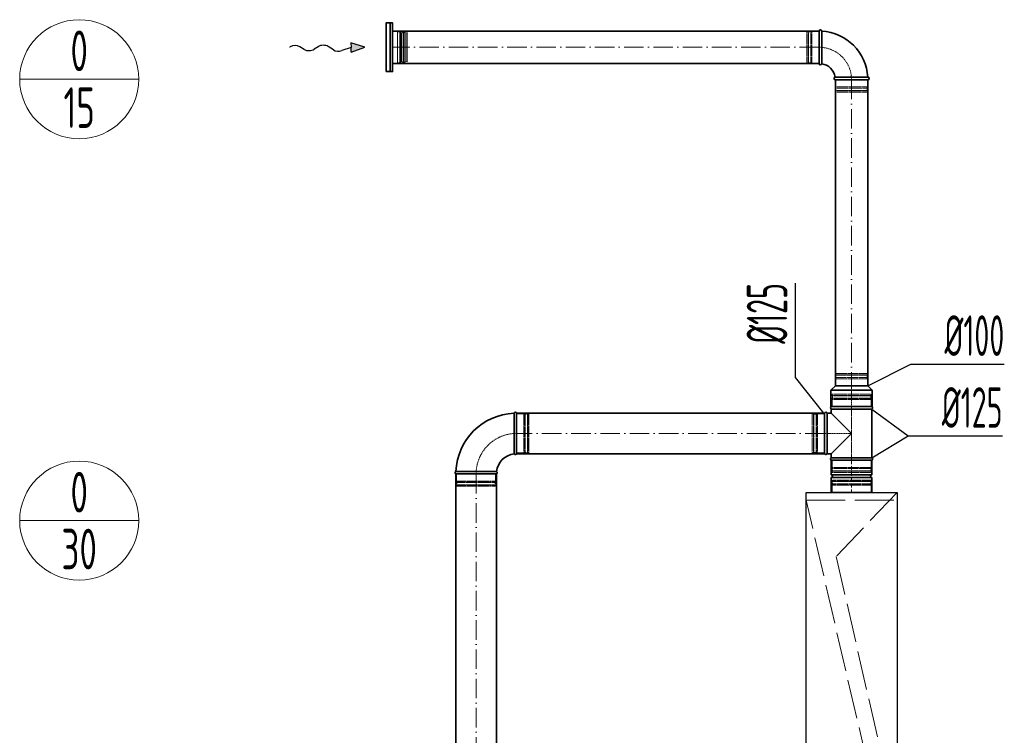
# Model space of a CAD drawing. Header units: millimetres. Extents: x -118717 to 8962, y 22910 to 145283.
# Tile 47 of 193: x -66572 to -63538, y 70830 to 73035. Entities that reach past the tile are written whole.
import ezdxf
from ezdxf.enums import TextEntityAlignment as Align

# ---------------------------------------------------------------- set-up
doc = ezdxf.new("R2010")
doc.units = ezdxf.units.MM
for name, pattern in [('ACAD_ISO02W100', [15, 12, -3]), ('ACAD_ISO10W100', [18, 12, -3, 0, -3]), ('phl_thick', [0])]:
    doc.linetypes.add(name, pattern=pattern)
for name, color, linetype, lineweight in [('VZT_05 ETA (ODVOD) - OBRYS', 6, 'Continuous', 35), ('VZT_06 ETA (ODVOD) - OSA', 6, 'ACAD_ISO10W100', 5), ('VZT_21 ZAŘÍZENÍ - OBRYS', 1, 'Continuous', 30), ('VZT_22 ZAŘÍZENÍ - DETAIL', 8, 'Continuous', 5), ('VZT_30 DISTRIBUČNÍ PRVKY - OBRYS', 1, 'Continuous', 35), ('VZT_50 POPIS - OBECNE', 7, 'Continuous', 13), ('VZT_52 POPIS - DISTRIBUCE', 7, 'Continuous', 5), ('VZT_60_KOTY - DIMENZE', 7, 'Continuous', 5)]:
    doc.layers.add(name, color=color, linetype=linetype, lineweight=lineweight)
doc.layers.add('VZT_07 ETA (ODVOD) - NETISK', color=8, linetype='ACAD_ISO02W100', lineweight=5, plot=False)
doc.styles.add('EVORA_125', font='isocp.shx', dxfattribs={"width": 0.6, "height": 125})
doc.styles.add('JS', font='isocp.shx', dxfattribs={"width": 0.6, "height": 125})

msp = doc.modelspace()

# ---------------------------------------------------------------- linework, layer by layer
at = {"color": 8, "lineweight": 5}
for points in [[(-65422.8, 72901.3), (-65407.8, 72901.3), (-65407.8, 72998.3), (-65422.8, 72998.3)], [(-65422.8, 72901.3), (-65422.8, 72998.3)], [(-65399.9, 72997.3), (-65399.9, 72949.8)], [(-65397.3, 72995.3), (-65397.3, 72949.8)], [(-65393.6, 72993.7), (-65393.6, 72949.8)], [(-65381.9, 72994.5), (-65381.9, 72949.8)], [(-65381.7, 72993.5), (-65377.8, 72994.9), (-65377.8, 72949.8)], [(-65399.9, 72902.3), (-65399.9, 72949.8)], [(-65397.3, 72904.2), (-65397.3, 72949.8)], [(-65393.6, 72905.9), (-65393.6, 72949.8)], [(-65381.9, 72905.1), (-65381.9, 72949.8)], [(-65381.7, 72906.1), (-65377.8, 72904.6), (-65377.8, 72949.8)]]:
    msp.add_lwpolyline(points, dxfattribs=at)
for points in [[(-65407.8, 72997.3), (-65399.9, 72997.3, -0.291473), (-65397.5, 72995.8, -0.291473)], [(-65387.9, 73001.9), (-65389.3, 72996, 0.058981), (-65389.4, 72995.3), (-65389.4, 72949.8)], [(-65387.9, 73001.9), (-65386.5, 72996.2, -0.060863), (-65386.4, 72995.5), (-65386.4, 72949.8)], [(-65387.9, 72897.7), (-65389.3, 72903.6, -0.058981), (-65389.4, 72904.2), (-65389.4, 72949.8)], [(-65387.9, 72897.7), (-65386.5, 72903.4, 0.060863), (-65386.4, 72904), (-65386.4, 72949.8)], [(-65407.8, 72902.3), (-65399.9, 72902.3, 0.291473), (-65397.5, 72903.8, 0.291473)]]:
    msp.add_lwpolyline(points, format="xyb", dxfattribs=at)
for centre, radius, start, end in [((-65394.1, 72997.5), 3.88, 207.4993, 276.6735), ((-65387.2, 72985.4), 10.5, 59.7176, 127.8378), ((-65394.1, 72902), 3.88, 83.3265, 152.5007), ((-65387.2, 72914.1), 10.5, 232.1622, 300.2824)]:
    msp.add_arc(centre, radius, start, end, dxfattribs=at)
at = {"layer": 'VZT_05 ETA (ODVOD) - OBRYS'}
for p, q in [((-64108.4, 72999.8), (-64108.4, 72899.8)), ((-64100.4, 72999.8), (-64100.4, 72949.6)), ((-64058.4, 72849.8), (-63958.4, 72849.8)), ((-63958.4, 72857.8), (-64008.6, 72857.8)), ((-64058.4, 71906.8), (-64071.9, 71893.3)), ((-63958.4, 71906.8), (-64058.4, 71906.8)), ((-63958.4, 71906.8), (-63944.9, 71893.3)), ((-63944.9, 71893.3), (-64071.9, 71893.3)), ((-64071.9, 71842.8), (-64071.9, 71893.3)), ((-63944.9, 71842.8), (-63944.9, 71893.3)), ((-63944.9, 71842.8), (-64071.9, 71842.8)), ((-64070.9, 71842.8), (-63945.9, 71842.8)), ((-65040.3, 71697.8), (-65040.3, 71822.8)), ((-64091.4, 71697.8), (-64091.4, 71822.8)), ((-64083.8, 71697.8), (-64083.8, 71822.8)), ((-64083.8, 71822.8), (-64070.9, 71822.8)), ((-64070.9, 71835.1), (-63945.9, 71835.1)), ((-64070.9, 71835.1), (-64070.9, 71822.8)), ((-64070.9, 71822.8), (-64008.4, 71760.3)), ((-63945.9, 71835.1), (-63945.9, 71685.4)), ((-64008.4, 71760.3), (-64070.9, 71697.8)), ((-64083.8, 71697.8), (-64070.9, 71697.8)), ((-64070.9, 71697.8), (-64070.9, 71685.4)), ((-64070.9, 71685.4), (-63945.9, 71685.4)), ((-63945.9, 71677.8), (-64070.9, 71677.8)), ((-64070.9, 71677.8), (-64070.9, 71632.3)), ((-63945.9, 71677.8), (-64070.9, 71677.8)), ((-63945.9, 71677.8), (-63945.9, 71632.3)), ((-65227.8, 71635.3), (-65102.8, 71635.3)), ((-63945.9, 71632.3), (-64070.9, 71632.3)), ((-63945.9, 71624.3), (-64070.9, 71624.3)), ((-64070.9, 71624.3), (-64070.9, 71578.8)), ((-63945.9, 71624.3), (-63945.9, 71578.8)), ((-63945.9, 71578.8), (-64070.9, 71578.8))]:
    msp.add_line(p, q, dxfattribs=at)
for points in [[(-65422.8, 72999.8), (-64108.4, 72999.8)], [(-65422.8, 72899.8), (-64108.4, 72899.8)], [(-64058.4, 71906.8), (-64058.4, 72849.8)], [(-63958.4, 71906.8), (-63958.4, 72849.8)], [(-65040.3, 71822.8), (-64091.4, 71822.8)], [(-65040.3, 71697.8), (-64091.4, 71697.8)], [(-65227.8, 70272), (-65227.8, 71635.3)], [(-65102.8, 70272), (-65102.8, 71635.3)]]:
    msp.add_lwpolyline(points, dxfattribs=at)
for centre, radius, start, end in [((-64104.4, 72999.8), 4, 0, 180), ((-64108.4, 72849.8), 150, 3.0572, 86.9428), ((-64104.4, 72899.8), 4, 180, 350.8522), ((-64108.4, 72849.8), 50, 9.1478, 80.8522), ((-64058.4, 72853.8), 4, 99.1478, 270), ((-63958.4, 72853.8), 4, 270, 90), ((-64069.3, 71838.9), 4.17, 113.4678, 246.5322), ((-63947.6, 71838.9), 4.17, 293.4678, 66.5322), ((-65040.3, 71635.3), 187.5, 92.3607, 177.6393), ((-65044.1, 71821.1), 4.17, 23.4678, 158.8928), ((-64087.6, 71821.1), 4.17, 23.4678, 156.5322), ((-65040.3, 71635.3), 62.5, 96.8302, 173.1698), ((-65044.1, 71699.4), 4.17, 210.2981, 336.5322), ((-64087.6, 71699.4), 4.17, 203.4678, 336.5322), ((-64069.3, 71681.6), 4.17, 113.4678, 246.5322), ((-63947.6, 71681.6), 4.17, 293.4678, 66.5322), ((-65226.1, 71639.1), 4.17, 111.1072, 246.5322), ((-65104.4, 71639.1), 4.17, 293.4678, 59.7019), ((-64070.9, 71628.3), 4, 270, 90), ((-63945.9, 71628.3), 4, 90, 270)]:
    msp.add_arc(centre, radius, start, end, dxfattribs=at)
for points, knots in [([(-64100.4, 72949.6), (-64100.4, 72943.3), (-64100.4, 72936.9), (-64100.4, 72924.9), (-64100.4, 72919.3), (-64100.4, 72909.8), (-64100.4, 72906), (-64100.5, 72900.7), (-64100.5, 72899.3), (-64100.5, 72899.1), (-64100.5, 72899.1), (-64100.5, 72899.1)], [78.71119, 78.71119, 78.71119, 78.71119, 97.804615, 97.804615, 117.523893, 117.523893, 137.264303, 137.264303, 156.831737, 156.831737, 157.874915, 157.874915, 157.874915, 157.874915]), ([(-64059.1, 72857.7), (-64059.1, 72857.7), (-64057.9, 72857.7), (-64053.4, 72857.7), (-64050, 72857.8), (-64041.1, 72857.8), (-64035.7, 72857.8), (-64023.8, 72857.8), (-64017.4, 72857.8), (-64010, 72857.8), (-64009.3, 72857.8), (-64008.6, 72857.8)], [157.874915, 157.874915, 157.874915, 157.874915, 176.103874, 176.103874, 195.460379, 195.460379, 215.101284, 215.101284, 234.82164, 234.82164, 237.034743, 237.034743, 237.034743, 237.034743]), ([(-65047.7, 71697.3), (-65047.7, 71697.3), (-65047.7, 71698.9), (-65047.8, 71705), (-65047.8, 71709.5), (-65047.8, 71720.9), (-65047.9, 71727.7), (-65047.9, 71742.7), (-65047.9, 71750.8), (-65047.9, 71767.2), (-65047.9, 71775.3), (-65048, 71790.5), (-65048, 71797.4), (-65048, 71809.2), (-65048, 71813.9), (-65048, 71820.5), (-65048, 71822.4), (-65048, 71822.6), (-65048, 71822.6), (-65048, 71822.6)], [0, 0, 0, 0, 24.235852, 24.235852, 48.531845, 48.531845, 73.024415, 73.024415, 97.570898, 97.570898, 122.078339, 122.078339, 146.53579, 146.53579, 170.957495, 170.957495, 195.359468, 195.359468, 197.168246, 197.168246, 197.168246, 197.168246]), ([(-65102.3, 71642.7), (-65102.3, 71642.7), (-65102.4, 71642.7), (-65102.7, 71642.7), (-65103, 71642.7), (-65104.1, 71642.7), (-65104.9, 71642.7), (-65108, 71642.7), (-65111.1, 71642.8), (-65120.1, 71642.8), (-65126.2, 71642.8), (-65140.3, 71642.9), (-65148.2, 71642.9), (-65164.4, 71642.9), (-65172.6, 71642.9), (-65188.5, 71643), (-65196, 71643), (-65209.1, 71643), (-65214.7, 71643), (-65221.7, 71643), (-65223.8, 71643), (-65226.8, 71643), (-65227.6, 71643), (-65227.6, 71643)], [197.067977, 197.067977, 197.067977, 197.067977, 201.792196, 201.792196, 209.190204, 209.190204, 218.040239, 218.040239, 237.760854, 237.760854, 262.206108, 262.206108, 286.831239, 286.831239, 311.323072, 311.323072, 335.946087, 335.946087, 360.704397, 360.704397, 377.088273, 377.088273, 394.105327, 394.105327, 394.105327, 394.105327])]:
    msp.add_open_spline(points, degree=3, knots=knots, dxfattribs=at)
at = {"layer": 'VZT_06 ETA (ODVOD) - OSA', "ltscale": 5}
for points in [[(-64108.4, 72949.8), (-65422.8, 72949.8)], [(-64008.4, 72849.8), (-64008.4, 71906.8)], [(-64091.4, 71760.3), (-65040.3, 71760.3)], [(-65165.3, 71635.3), (-65165.3, 70272)]]:
    msp.add_lwpolyline(points, dxfattribs=at)
at = {"layer": 'VZT_06 ETA (ODVOD) - OSA', "ltscale": 0.3}
for points in [[(-64008.4, 72849.8), (-64008.4, 72849.8, 0.414214), (-64108.4, 72949.8), (-64108.4, 72949.8)], [(-65040.3, 71760.3), (-65040.3, 71760.3, 0.414214), (-65165.3, 71635.3), (-65165.3, 71635.3)]]:
    msp.add_lwpolyline(points, format="xyb", dxfattribs=at)
for points in [[(-64008.4, 71842.8), (-64008.4, 71906.8)], [(-64091.4, 71760.3), (-64008.4, 71760.3)]]:
    msp.add_lwpolyline(points, dxfattribs=at)
at = {"layer": 'VZT_06 ETA (ODVOD) - OSA'}
msp.add_lwpolyline([(-64008.4, 71677.8), (-64008.4, 71578.8)], dxfattribs=at)
at = {"layer": 'VZT_07 ETA (ODVOD) - NETISK', "ltscale": 0.4}
for p, q in [((-64146.4, 72998.8), (-64146.4, 72900.8)), ((-64142.4, 72998.8), (-64146.4, 72998.8)), ((-64142.4, 72998.8), (-64142.4, 72900.8)), ((-64141.9, 72997.8), (-64142.4, 72997.8)), ((-64141.9, 72999.8), (-64141.9, 72899.8)), ((-64141.4, 72999.8), (-64141.9, 72999.8)), ((-64141.4, 72999.8), (-64141.4, 72899.8)), ((-64134.4, 72997.8), (-64141.4, 72997.8)), ((-64134.4, 72999.8), (-64134.4, 72899.8)), ((-64133.9, 72999.8), (-64134.4, 72999.8)), ((-64133.9, 72999.8), (-64133.9, 72899.8)), ((-64130.4, 72997.8), (-64133.9, 72997.8)), ((-64130.4, 72998.8), (-64130.4, 72900.8)), ((-64108.4, 72998.8), (-64130.4, 72998.8)), ((-64141.9, 72901.8), (-64142.4, 72901.8)), ((-64134.4, 72901.8), (-64141.4, 72901.8)), ((-64130.4, 72901.8), (-64133.9, 72901.8)), ((-64142.4, 72900.8), (-64146.4, 72900.8)), ((-64141.4, 72899.8), (-64141.9, 72899.8)), ((-64133.9, 72899.8), (-64134.4, 72899.8)), ((-64108.4, 72900.8), (-64130.4, 72900.8)), ((-64057.4, 72827.8), (-64057.4, 72849.8)), ((-63959.4, 72827.8), (-63959.4, 72849.8)), ((-63958.4, 72824.3), (-64058.4, 72824.3)), ((-64058.4, 72823.8), (-64058.4, 72824.3)), ((-63958.4, 72823.8), (-64058.4, 72823.8)), ((-63958.4, 72816.8), (-64058.4, 72816.8)), ((-64058.4, 72816.3), (-64058.4, 72816.8)), ((-63958.4, 72816.3), (-64058.4, 72816.3)), ((-63959.4, 72827.8), (-64057.4, 72827.8)), ((-63959.4, 72815.8), (-64057.4, 72815.8)), ((-64057.4, 72811.8), (-64057.4, 72815.8)), ((-63959.4, 72811.8), (-64057.4, 72811.8)), ((-64056.4, 72824.3), (-64056.4, 72827.8)), ((-64056.4, 72816.8), (-64056.4, 72823.8)), ((-64056.4, 72815.8), (-64056.4, 72816.3)), ((-63960.4, 72824.3), (-63960.4, 72827.8)), ((-63960.4, 72816.8), (-63960.4, 72823.8)), ((-63960.4, 72815.8), (-63960.4, 72816.3)), ((-63959.4, 72811.8), (-63959.4, 72815.8)), ((-63958.4, 72823.8), (-63958.4, 72824.3)), ((-63958.4, 72816.3), (-63958.4, 72816.8)), ((-64058.4, 71940.3), (-63958.4, 71940.3)), ((-64058.4, 71940.3), (-64058.4, 71939.8)), ((-64058.4, 71939.8), (-63958.4, 71939.8)), ((-64058.4, 71932.8), (-63958.4, 71932.8)), ((-64058.4, 71932.8), (-64058.4, 71932.3)), ((-64058.4, 71932.3), (-63958.4, 71932.3)), ((-64057.4, 71944.8), (-63959.4, 71944.8)), ((-64057.4, 71944.8), (-64057.4, 71940.8)), ((-64057.4, 71940.8), (-63959.4, 71940.8)), ((-64056.4, 71940.8), (-64056.4, 71940.3)), ((-64056.4, 71939.8), (-64056.4, 71932.8)), ((-64056.4, 71932.3), (-64056.4, 71928.8)), ((-63960.4, 71940.8), (-63960.4, 71940.3)), ((-63960.4, 71939.8), (-63960.4, 71932.8)), ((-63960.4, 71932.3), (-63960.4, 71928.8)), ((-63959.4, 71944.8), (-63959.4, 71940.8)), ((-63958.4, 71940.3), (-63958.4, 71939.8)), ((-63958.4, 71932.8), (-63958.4, 71932.3)), ((-64057.4, 71928.8), (-63959.4, 71928.8)), ((-64057.4, 71928.8), (-64057.4, 71906.8)), ((-63959.4, 71928.8), (-63959.4, 71906.8)), ((-64069.4, 71876.3), (-63947.4, 71876.3)), ((-64069.4, 71875.8), (-64069.4, 71876.3)), ((-64069.4, 71875.8), (-63947.4, 71875.8)), ((-64068.4, 71880.8), (-63948.4, 71880.8)), ((-64068.4, 71876.8), (-64068.4, 71880.8)), ((-64068.4, 71876.8), (-63948.4, 71876.8)), ((-64067.4, 71876.3), (-64067.4, 71876.8)), ((-64067.4, 71868.8), (-64067.4, 71875.8)), ((-63949.4, 71876.3), (-63949.4, 71876.8)), ((-63949.4, 71868.8), (-63949.4, 71875.8)), ((-63948.4, 71876.8), (-63948.4, 71880.8)), ((-63947.4, 71875.8), (-63947.4, 71876.3)), ((-64069.4, 71868.8), (-63947.4, 71868.8)), ((-64069.4, 71868.3), (-64069.4, 71868.8)), ((-64069.4, 71868.3), (-63947.4, 71868.3)), ((-64068.4, 71864.8), (-63948.4, 71864.8)), ((-64068.4, 71842.8), (-64068.4, 71864.8)), ((-64067.4, 71864.8), (-64067.4, 71868.3)), ((-63949.4, 71864.8), (-63949.4, 71868.3)), ((-63948.4, 71842.8), (-63948.4, 71864.8)), ((-63947.4, 71868.3), (-63947.4, 71868.8)), ((-65040.3, 71820.3), (-65018.3, 71820.3)), ((-65018.3, 71700.3), (-65018.3, 71820.3)), ((-65018.3, 71819.3), (-65014.8, 71819.3)), ((-65014.8, 71699.3), (-65014.8, 71821.3)), ((-65014.8, 71821.3), (-65014.3, 71821.3)), ((-65014.3, 71699.3), (-65014.3, 71821.3)), ((-65014.3, 71819.3), (-65007.3, 71819.3)), ((-65007.3, 71699.3), (-65007.3, 71821.3)), ((-65007.3, 71821.3), (-65006.8, 71821.3)), ((-65006.8, 71699.3), (-65006.8, 71821.3)), ((-65006.8, 71819.3), (-65006.3, 71819.3)), ((-65006.3, 71700.3), (-65006.3, 71820.3)), ((-65006.3, 71820.3), (-65002.3, 71820.3)), ((-65002.3, 71700.3), (-65002.3, 71820.3)), ((-64129.4, 71700.3), (-64129.4, 71820.3)), ((-64125.4, 71820.3), (-64129.4, 71820.3)), ((-64125.4, 71700.3), (-64125.4, 71820.3)), ((-64124.9, 71819.3), (-64125.4, 71819.3)), ((-64124.9, 71699.3), (-64124.9, 71821.3)), ((-64124.4, 71821.3), (-64124.9, 71821.3)), ((-64124.4, 71699.3), (-64124.4, 71821.3)), ((-64117.4, 71819.3), (-64124.4, 71819.3)), ((-64117.4, 71699.3), (-64117.4, 71821.3)), ((-64116.9, 71821.3), (-64117.4, 71821.3)), ((-64116.9, 71699.3), (-64116.9, 71821.3)), ((-64113.4, 71819.3), (-64116.9, 71819.3)), ((-64113.4, 71700.3), (-64113.4, 71820.3)), ((-64091.4, 71820.3), (-64113.4, 71820.3)), ((-65040.3, 71700.3), (-65018.3, 71700.3)), ((-65018.3, 71701.3), (-65014.8, 71701.3)), ((-65014.8, 71699.3), (-65014.3, 71699.3)), ((-65014.3, 71701.3), (-65007.3, 71701.3)), ((-65007.3, 71699.3), (-65006.8, 71699.3)), ((-65006.8, 71701.3), (-65006.3, 71701.3)), ((-65006.3, 71700.3), (-65002.3, 71700.3)), ((-64125.4, 71700.3), (-64129.4, 71700.3)), ((-64124.9, 71701.3), (-64125.4, 71701.3)), ((-64124.4, 71699.3), (-64124.9, 71699.3)), ((-64117.4, 71701.3), (-64124.4, 71701.3)), ((-64116.9, 71699.3), (-64117.4, 71699.3)), ((-64113.4, 71701.3), (-64116.9, 71701.3)), ((-64091.4, 71700.3), (-64113.4, 71700.3)), ((-64068.4, 71655.8), (-64068.4, 71677.8)), ((-63948.4, 71655.8), (-63948.4, 71677.8)), ((-65225.3, 71635.3), (-65225.3, 71613.3)), ((-65105.3, 71635.3), (-65105.3, 71613.3)), ((-64069.4, 71652.3), (-63947.4, 71652.3)), ((-64069.4, 71651.8), (-64069.4, 71652.3)), ((-64069.4, 71651.8), (-63947.4, 71651.8)), ((-64069.4, 71644.8), (-63947.4, 71644.8)), ((-64069.4, 71644.3), (-64069.4, 71644.8)), ((-64069.4, 71644.3), (-63947.4, 71644.3)), ((-64068.4, 71655.8), (-63948.4, 71655.8)), ((-64068.4, 71643.8), (-63948.4, 71643.8)), ((-64068.4, 71639.8), (-64068.4, 71643.8)), ((-64068.4, 71639.8), (-63948.4, 71639.8)), ((-64067.4, 71652.3), (-64067.4, 71655.8)), ((-64067.4, 71644.8), (-64067.4, 71651.8)), ((-64067.4, 71643.8), (-64067.4, 71644.3)), ((-63949.4, 71652.3), (-63949.4, 71655.8)), ((-63949.4, 71644.8), (-63949.4, 71651.8)), ((-63949.4, 71643.8), (-63949.4, 71644.3)), ((-63948.4, 71639.8), (-63948.4, 71643.8)), ((-63947.4, 71651.8), (-63947.4, 71652.3)), ((-63947.4, 71644.3), (-63947.4, 71644.8)), ((-65226.3, 71609.8), (-65104.3, 71609.8)), ((-65226.3, 71609.8), (-65226.3, 71609.3)), ((-65226.3, 71609.3), (-65104.3, 71609.3)), ((-65226.3, 71602.3), (-65104.3, 71602.3)), ((-65226.3, 71602.3), (-65226.3, 71601.8)), ((-65226.3, 71601.8), (-65104.3, 71601.8)), ((-65225.3, 71613.3), (-65105.3, 71613.3)), ((-65225.3, 71601.3), (-65105.3, 71601.3)), ((-65225.3, 71601.3), (-65225.3, 71597.3)), ((-65225.3, 71597.3), (-65105.3, 71597.3)), ((-65224.3, 71613.3), (-65224.3, 71609.8)), ((-65224.3, 71609.3), (-65224.3, 71602.3)), ((-65224.3, 71601.8), (-65224.3, 71601.3)), ((-65106.3, 71613.3), (-65106.3, 71609.8)), ((-65106.3, 71609.3), (-65106.3, 71602.3)), ((-65106.3, 71601.8), (-65106.3, 71601.3)), ((-65105.3, 71601.3), (-65105.3, 71597.3)), ((-65104.3, 71609.8), (-65104.3, 71609.3)), ((-65104.3, 71602.3), (-65104.3, 71601.8)), ((-63947.4, 71612.3), (-64069.4, 71612.3)), ((-64069.4, 71611.8), (-64069.4, 71612.3)), ((-63947.4, 71611.8), (-64069.4, 71611.8)), ((-63947.4, 71604.8), (-64069.4, 71604.8)), ((-64069.4, 71604.3), (-64069.4, 71604.8)), ((-63947.4, 71604.3), (-64069.4, 71604.3)), ((-63948.4, 71616.8), (-64068.4, 71616.8)), ((-64068.4, 71612.8), (-64068.4, 71616.8)), ((-63948.4, 71612.8), (-64068.4, 71612.8)), ((-63948.4, 71600.8), (-64068.4, 71600.8)), ((-64068.4, 71578.8), (-64068.4, 71600.8)), ((-64067.4, 71612.3), (-64067.4, 71612.8)), ((-64067.4, 71604.8), (-64067.4, 71611.8)), ((-64067.4, 71600.8), (-64067.4, 71604.3)), ((-63949.4, 71612.3), (-63949.4, 71612.8)), ((-63949.4, 71604.8), (-63949.4, 71611.8)), ((-63949.4, 71600.8), (-63949.4, 71604.3)), ((-63948.4, 71612.8), (-63948.4, 71616.8)), ((-63948.4, 71578.8), (-63948.4, 71600.8)), ((-63947.4, 71611.8), (-63947.4, 71612.3)), ((-63947.4, 71604.3), (-63947.4, 71604.8))]:
    msp.add_line(p, q, dxfattribs=at)
msp.add_lwpolyline([(-64008.4, 71842.8), (-64008.4, 71677.8)], dxfattribs=at)
at = {"layer": 'VZT_21 ZAŘÍZENÍ - OBRYS'}
msp.add_lwpolyline([(-63868.4, 71578.8), (-63868.4, 70078.8), (-64148.4, 70078.8), (-64148.4, 71578.8)], close=True, dxfattribs=at)
at = {"layer": 'VZT_22 ZAŘÍZENÍ - DETAIL', "linetype": 'ACAD_ISO02W100', "lineweight": 5, "ltscale": 10}
for points in [[(-63868.4, 71578.8), (-64055.6, 71381.3), (-63868.4, 70563.1)], [(-64148.4, 71554.8), (-63868.4, 71554.8)], [(-64148.4, 70542.5), (-63958.3, 70737.2), (-64148.4, 71554.8)]]:
    msp.add_lwpolyline(points, dxfattribs=at)
at = {"layer": 'VZT_30 DISTRIBUČNÍ PRVKY - OBRYS'}
msp.add_lwpolyline([(-65442.8, 72874.8), (-65442.8, 73024.8), (-65422.8, 73024.8), (-65422.8, 72874.8)], close=True, dxfattribs=at)
msp.add_lwpolyline([(-65429.6, 73024.8), (-65429.6, 72874.8)], dxfattribs=at)
at = {"layer": 'VZT_50 POPIS - OBECNE', "color": 0, "lineweight": -2}
for p, q in [((-65507.7, 72949.8), (-65550.9, 72963.2)), ((-65550.9, 72963.2), (-65550.7, 72949.2)), ((-65695.1, 72943.3), (-65708.1, 72951.5)), ((-65652.2, 72951.7), (-65664.2, 72943.8)), ((-65604.7, 72941.7), (-65621.3, 72952.1)), ((-65550.7, 72949.2), (-65579.3, 72939.5)), ((-65550.5, 72935.2), (-65550.7, 72949.2)), ((-65550.5, 72935.2), (-65507.7, 72949.8))]:
    msp.add_line(p, q, dxfattribs=at)
at = {"layer": 'VZT_50 POPIS - OBECNE'}
msp.add_line((-65738.2, 72951.6), (-65741.3, 72949.8), dxfattribs=at)
at = {"layer": 'VZT_50 POPIS - OBECNE', "color": 0, "lineweight": -2}
for centre, start_param, end_param in [((-65723.5, 72942), 0.766537, 2.320574), ((-65679.8, 72952.9), 3.908129, 5.516649), ((-65636.6, 72942.6), 0.766537, 2.375056), ((-65589.4, 72951.3), 3.908129, 5.191299)]:
    msp.add_ellipse(centre, major_axis=(21.5, 0.3), ratio=0.625, start_param=start_param, end_param=end_param, dxfattribs=at)
msp.add_solid([(-65550.5, 72935.2), (-65550.9, 72963.2), (-65507.7, 72949.8)], dxfattribs=at)
at = {"layer": 'VZT_52 POPIS - DISTRIBUCE'}
for p, q in [((-66571.5, 72851.4), (-66204.8, 72851.4)), ((-66571.5, 71491.7), (-66204.8, 71491.7))]:
    msp.add_line(p, q, dxfattribs=at)
for centre in [(-66388.2, 72851.4), (-66388.2, 71491.7)]:
    msp.add_circle(centre, 183.4, dxfattribs=at)
at = {"layer": 'VZT_60_KOTY - DIMENZE', "linetype": 'ByBlock', "lineweight": -2}
for p, q in [((-64181.3, 71932.9), (-64181.3, 71982.9)), ((-63825.3, 71974.1), (-63775.3, 71974.1)), ((-63833.8, 71752.6), (-63783.8, 71752.6))]:
    msp.add_line(p, q, dxfattribs=at)
at = {"layer": 'VZT_60_KOTY - DIMENZE', "linetype": 'ByBlock', "lineweight": -2, "elevation": 0}
for points in [[(-64181.3, 71982.9), (-64181.3, 72223.5)], [(-64093.9, 71822.8), (-64181.3, 71932.9)]]:
    msp.add_lwpolyline(points, dxfattribs=at)
at = {"layer": 'VZT_60_KOTY - DIMENZE', "linetype": 'ByBlock', "lineweight": -2}
for points in [[(-63958.4, 71906.8), (-63825.3, 71974.1)], [(-63825.3, 71974.1), (-63825.3, 71974.1)], [(-63825.3, 71974.1), (-63825.3, 71974.1)], [(-63775.3, 71974.1), (-63537.8, 71974.1)], [(-63945.9, 71835.1), (-63833.8, 71752.6)], [(-63945.9, 71685.4), (-63833.8, 71752.6)], [(-63833.8, 71752.6), (-63833.8, 71752.6)], [(-63783.8, 71752.6), (-63543.2, 71752.6)]]:
    msp.add_lwpolyline(points, dxfattribs=at)

# ---------------------------------------------------------------- texts
at = {"layer": 'VZT_52 POPIS - DISTRIBUCE', "ltscale": 50, "style": 'JS', "width": 0.7}
for s, p in [('0', (-66388.2, 72938.9)), ('15', (-66388.2, 72763.9)), ('0', (-66388.2, 71579.2)), ('30', (-66388.2, 71404.2))]:
    msp.add_text(s, height=125, dxfattribs=at).set_placement(p, align=Align.MIDDLE_CENTER)
at = {"layer": 'VZT_60_KOTY - DIMENZE', "linetype": 'phl_thick', "insert": (-64331.3, 72223.5), "char_height": 125, "attachment_point": 3, "rotation": 90, "style": 'EVORA_125'}
msp.add_mtext('%%C125', dxfattribs=at)
at = {"layer": 'VZT_60_KOTY - DIMENZE', "linetype": 'phl_thick', "char_height": 125, "attachment_point": 3, "style": 'EVORA_125'}
for s, insert in [('%%C100', (-63537.8, 72124.1)), ('%%C125', (-63543.2, 71902.6))]:
    msp.add_mtext(s, dxfattribs=dict(at, insert=insert))

doc.saveas('drawing.dxf')
